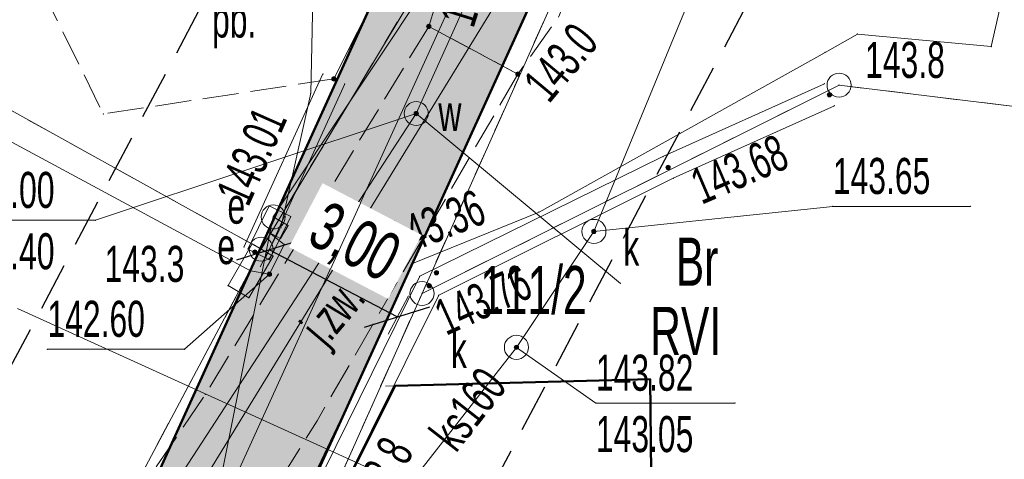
# Model space of a CAD drawing. Extents: x 6456700 to 6518119, y 5963420 to 5980059.
# Tile 196 of 256: x 6512427 to 6512448, y 5966162 to 5966171. Entities that reach past the tile are written whole.
import ezdxf
from ezdxf.enums import TextEntityAlignment as Align

# ---------------------------------------------------------------- set-up
doc = ezdxf.new("R2010")
doc.units = 0
doc.header["$MEASUREMENT"] = 0
for name, pattern in [('L_0_03', [1, 0.5, -0.5]), ('L_0_04', [1.5, 1, -0.5]), ('L_0_52', [1, 0.75, -0.25])]:
    doc.linetypes.add(name, pattern=pattern)
doc.layers.get('0').update_dxf_attribs({"color": 2, "linetype": 'CONTINUOUS', "lineweight": 5})
doc.layers.get('Defpoints').update_dxf_attribs({"linetype": 'CONTINUOUS'})
for name, color, linetype, lineweight in [('18mm Kreska ciągła', 7, 'CONTINUOUS', 18), ('18mm Wymiarowanie i opisy', 7, 'CONTINUOUS', 18), ('202_punkt_graniczny', 7, 'CONTINUOUS', 18), ('209_oznaczenie_konturu_klasyfikacyjnego', 96, 'CONTINUOUS', 18), ('210_oznaczenie_konturu_uzytku_gruntowego', 96, 'CONTINUOUS', 18), ('211_numer_dzialki_ewidencyjnej', 7, 'CONTINUOUS', 18), ('218_kontur_uzytku_gruntowego', 96, 'L_0_03', 18), ('219_dzialka_ewidencyjna', 7, 'CONTINUOUS', 18), ('312_budynek_ewidencyjny', 7, 'CONTINUOUS', 18), ('35mm Ciągła', 7, 'CONTINUOUS', 35), ('50mm Kreska ciągła', 7, 'CONTINUOUS', 50), ('9mm Kreska ciągła', 252, 'CONTINUOUS', 9), ('brama', 7, 'CONTINUOUS', 18), ('jezdnia', 7, 'CONTINUOUS', 18), ('jezdnia_Atr17', 7, 'CONTINUOUS', 18), ('komora_podziemna', 7, 'CONTINUOUS', 18), ('komora_podziemna_Atr17', 7, 'CONTINUOUS', 18), ('obszar_utwardzony', 7, 'CONTINUOUS', 18), ('obszar_utwardzony_Atr17', 7, 'CONTINUOUS', 18), ('ogrodzenie_trwale', 7, 'CONTINUOUS', 18), ('pikieta_naturalna', 7, 'CONTINUOUS', 18), ('pikieta_naturalna_Atr2', 7, 'CONTINUOUS', 18), ('pikieta_sztuczna', 7, 'CONTINUOUS', 18), ('pikieta_sztuczna_Atr2', 7, 'CONTINUOUS', 18), ('przewod_elektroenergetyczny_niskiego_napiecia', 7, 'CONTINUOUS', 18), ('przewod_elektroenergetyczny_podziemny', 7, 'CONTINUOUS', 18), ('przewod_kanalizacyjny', 7, 'CONTINUOUS', 18), ('przewod_kanalizacyjny_Atr1', 7, 'CONTINUOUS', 18), ('przewod_telekomunikacyjny_podziemny', 7, 'CONTINUOUS', 18), ('przewod_wodociagowy', 7, 'CONTINUOUS', 18), ('rzedna', 7, 'CONTINUOUS', 18), ('rzedna_Atr2', 7, 'CONTINUOUS', 18), ('rzedna_Atr3', 7, 'CONTINUOUS', 18), ('sciana_oporowa__linia_', 7, 'CONTINUOUS', 18), ('slup_przewodow_napowietrznych', 7, 'CONTINUOUS', 18), ('szafa_elektroenergetyczna_lub_kontener', 7, 'CONTINUOUS', 18), ('szafa_elektroenergetyczna_lub_kontener_Atr17', 7, 'CONTINUOUS', 18), ('wlaz_do_komory_lub_kanalu___okragly', 7, 'CONTINUOUS', 18), ('wlaz_do_komory_lub_kanalu___okragly_Atr17', 7, 'CONTINUOUS', 18), ('Zakres', 7, 'CONTINUOUS', 18)]:
    doc.layers.add(name, color=color, linetype=linetype, lineweight=lineweight)
doc.styles.get("Standard").update_dxf_attribs({"font": 'txt', "width": 0.75})
doc.styles.add('Tekst w LOGO', font='GOTHIC.TTF', dxfattribs={"width": 0.7})
doc.dimstyles.new('1 do 500 mapa', dxfattribs={"dimscale": 0.4, "dimtxt": 2.5, "dimasz": 2.5, "dimexe": 1.25, "dimexo": 2, "dimgap": 0.825, "dimtad": 1, "dimzin": 0, "dimtxsty": 'Tekst w LOGO', "dimblk": 'OBLIQUE', "dimcen": 2.5, "dimclre": 253, "dimclrt": 256, "dimazin": 0, "dimtfac": 1, "dimtix": 1, "dimtmove": 1, "dimatfit": 3, "dimfxl": 1, "dimtfill": 1, "dimlwe": 9, "dimarcsym": 0})

# ---------------------------------------------------------------- blocks, each defined once
blk = doc.blocks.new('mdcp_nowa')
at = {"layer": 'pikieta_naturalna', "linetype": 'Continuous', "lineweight": 18, "true_color": 0x000000}
for points in [[(6495167.1, 5982622.045, 1), (6495167.1, 5982622.135, 1)], [(6495168.95, 5982621.055, 1), (6495168.95, 5982621.145, 1)], [(6495175.42, 5982620.625, 1), (6495175.42, 5982620.715, 1)], [(6495163.49, 5982617.355, 1), (6495163.49, 5982617.445, 1)]]:
    blk.add_hatch(color=18, dxfattribs=at).paths.add_polyline_path(points)
at = {"layer": 'pikieta_sztuczna', "linetype": 'Continuous', "lineweight": 18, "true_color": 0x000000}
for points in [[(6495165.13, 5982620.955, 1), (6495165.13, 5982621.045, 1)], [(6495172.07, 5982619.115, 1), (6495172.07, 5982619.205, 1)], [(6495167.26, 5982616.925, 1), (6495167.26, 5982617.015, 1)], [(6495167.11, 5982616.655, 1), (6495167.11, 5982616.745, 1)]]:
    blk.add_hatch(color=18, dxfattribs=at).paths.add_polyline_path(points)
at = {"layer": 'rzedna', "linetype": 'Continuous', "lineweight": 18, "true_color": 0x000000}
for points in [[(6495166.84, 5982620.235, 1), (6495166.84, 5982620.325, 1)], [(6495170.53, 5982617.785, 1), (6495170.53, 5982617.875, 1)], [(6495168.92, 5982615.375, 1), (6495168.92, 5982615.465, 1)]]:
    blk.add_hatch(color=18, dxfattribs=at).paths.add_polyline_path(points)
at = {"layer": 'rzedna', "linetype": 'Continuous', "lineweight": 18, "true_color": 0xff0000}
blk.add_hatch(color=1, dxfattribs=at).paths.add_polyline_path([(6495163.79, 5982616.895, 1), (6495163.79, 5982616.985, 1)])
at = {"layer": '202_punkt_graniczny', "color": 7, "linetype": 'Continuous', "lineweight": 18}
for centre in [(6495175.62, 5982620.87), (6495163.62, 5982617.46), (6495166.96, 5982616.54)]:
    blk.add_circle(centre, 0.25, dxfattribs=at)
at = {"layer": '202_punkt_graniczny'}
for p in [(6495175.62, 5982620.87), (6495163.62, 5982617.46), (6495166.96, 5982616.54)]:
    blk.add_point(p, dxfattribs=at)
at = {"layer": '218_kontur_uzytku_gruntowego', "lineweight": 18, "flags": 128}
for points in [[(6495171.94, 5982627.69), (6495166.96, 5982616.54)], [(6495163.62, 5982617.46), (6495167.95, 5982624.69)], [(6495157.03, 5982621.12), (6495163.62, 5982617.46)], [(6495166.96, 5982616.54), (6495175.62, 5982620.87)], [(6495175.62, 5982620.87), (6495187.34, 5982619.44)], [(6495158.65, 5982608.1), (6495163.62, 5982617.46)], [(6495166.1, 5982614.61), (6495166.96, 5982616.54)], [(6495163.68, 5982609.19), (6495166.1, 5982614.61)], [(6495171.7, 5982614.76), (6495166.1, 5982614.61)], [(6495171.77, 5982608.23), (6495171.7, 5982614.76)]]:
    blk.add_lwpolyline(points, dxfattribs=at)
at = {"layer": '218_kontur_uzytku_gruntowego'}
for p in [(6495175.62, 5982620.87), (6495175.62, 5982620.87), (6495175.62, 5982620.87), (6495175.62, 5982620.87), (6495163.62, 5982617.46), (6495163.62, 5982617.46), (6495163.62, 5982617.46), (6495163.62, 5982617.46), (6495163.62, 5982617.46), (6495163.62, 5982617.46), (6495166.96, 5982616.54), (6495166.96, 5982616.54), (6495166.96, 5982616.54), (6495166.96, 5982616.54), (6495166.96, 5982616.54), (6495166.96, 5982616.54), (6495166.1, 5982614.61), (6495166.1, 5982614.61), (6495166.1, 5982614.61), (6495166.1, 5982614.61), (6495166.1, 5982614.61), (6495166.1, 5982614.61), (6495171.7, 5982614.76), (6495171.7, 5982614.76), (6495171.7, 5982614.76), (6495171.7, 5982614.76)]:
    blk.add_point(p, dxfattribs=at)
at = {"layer": '219_dzialka_ewidencyjna', "color": 3, "linetype": 'Continuous', "lineweight": 18, "flags": 128}
for points in [[(6495171.94, 5982627.69), (6495166.96, 5982616.54)], [(6495163.62, 5982617.46), (6495167.95, 5982624.69)], [(6495157.03, 5982621.12), (6495163.62, 5982617.46)], [(6495166.96, 5982616.54), (6495175.62, 5982620.87)], [(6495187.34, 5982619.44), (6495175.62, 5982620.87)], [(6495163.62, 5982617.46), (6495158.65, 5982608.1)], [(6495166.96, 5982616.54), (6495163.68, 5982609.19)]]:
    blk.add_lwpolyline(points, dxfattribs=at)
at = {"layer": '219_dzialka_ewidencyjna', "color": 3}
for p in [(6495175.62, 5982620.87), (6495175.62, 5982620.87), (6495163.62, 5982617.46), (6495163.62, 5982617.46), (6495163.62, 5982617.46), (6495166.96, 5982616.54), (6495166.96, 5982616.54), (6495166.96, 5982616.54)]:
    blk.add_point(p, dxfattribs=at)
at = {"layer": '312_budynek_ewidencyjny', "color": 7, "linetype": 'Continuous', "lineweight": 50, "flags": 128}
for points in [[(6495163.18, 5982608.19), (6495166.4, 5982614.62)], [(6495166.4, 5982614.62), (6495171.7, 5982614.76)], [(6495171.7, 5982614.76), (6495171.77, 5982608.23)]]:
    blk.add_lwpolyline(points, dxfattribs=at)
at = {"layer": '312_budynek_ewidencyjny'}
for p in [(6495166.4, 5982614.62), (6495166.4, 5982614.62), (6495171.7, 5982614.76), (6495171.7, 5982614.76)]:
    blk.add_point(p, dxfattribs=at)
at = {"layer": 'brama', "color": 7, "linetype": 'Continuous', "lineweight": 18, "flags": 128}
blk.add_lwpolyline([(6495165.13, 5982621), (6495166.91, 5982624.53)], dxfattribs=at)
at = {"layer": 'brama'}
blk.add_point((6495165.13, 5982621), dxfattribs=at)
at = {"layer": 'jezdnia', "color": 7, "linetype": 'L_0_52', "lineweight": 18, "flags": 128}
for points in [[(6495195.83, 5982978.97), (6495200.77, 5982990.52), (6495203.76, 5983005.28), (6495200.35, 5983025.82), (6495193.24, 5983036.29), (6495189.14, 5983049.6), (6495185.12, 5983067.8), (6495183.17, 5983077.08), (6495178.19, 5983089.73), (6495174.64, 5983098.86), (6495168.43, 5983115.09), (6495161.55, 5983133.83), (6495154.76, 5983147.58), (6495144.33, 5983166.27), (6495135.54, 5983182.13), (6495131.43, 5983212.99), (6495131.68, 5983233.26), (6495131.46, 5983243.99), (6495128.32, 5983280.81), (6495127.29, 5983298.52), (6495124.19, 5983336.19), (6495123.5, 5983344), (6495121.28, 5983367.92), (6495119.64, 5983396.13), (6495116.73, 5983412.76), (6495117.19, 5983441.35), (6495116.43, 5983457.42), (6495115.48, 5983476.53), (6495115.11, 5983482.62), (6495112.3, 5983484.4), (6495091.45, 5983481.81), (6495091.37, 5983484.19), (6495109.96, 5983486.92), (6495113.25, 5983490.41), (6495113.24, 5983503.43), (6495112.69, 5983521.82), (6495113.13, 5983545.8), (6495113.51, 5983566.95), (6495116.02, 5983585), (6495118.4, 5983609.28), (6495123.42, 5983650.06), (6495131.2, 5983686.54), (6495140.07, 5983719.72), (6495146.41, 5983753.33), (6495149.05, 5983763.24), (6495154.18, 5983776.85), (6495160.67, 5983784.68), (6495175.29, 5983798.4), (6495197.26, 5983816.17), (6495217.4, 5983831.86), (6495238.65, 5983846.53), (6495263.72, 5983869.02), (6495276.39, 5983884.8), (6495285.32, 5983901), (6495289.2, 5983910.41), (6495292.89, 5983924.2), (6495294.78, 5983930.12), (6495299.2, 5983944.93), (6495304.61, 5983964.52), (6495307.5, 5983979.46), (6495307.59, 5983992.22), (6495306.46, 5984009.09), (6495305.69, 5984028.3), (6495305.67, 5984038.17), (6495300.99, 5984057.07), (6495297.28, 5984082.3), (6495291.79, 5984107.54), (6495288.36, 5984130.45), (6495280.64, 5984151.56), (6495274.64, 5984171.22), (6495270.98, 5984181.26), (6495273.99, 5984181.03), (6495276.87, 5984171.8), (6495283.5, 5984152.14), (6495291.35, 5984131.82), (6495294.78, 5984110.77), (6495299.68, 5984081.31), (6495303.27, 5984060.79), (6495332.62, 5984062.58), (6495350.78, 5984065.69), (6495352.73, 5984070.57), (6495357.63, 5984062.1), (6495352.37, 5984062.87), (6495334.16, 5984059.86), (6495303.89, 5984056.79), (6495307.64, 5984045.46), (6495309.06, 5984037.47), (6495310.62, 5984029.01), (6495312.95, 5983997.49), (6495310.44, 5983991.82), (6495310.09, 5983979.31), (6495307.08, 5983963.82), (6495301.68, 5983944.67), (6495295.97, 5983923.79), (6495292.77, 5983913.71), (6495290.13, 5983906.38), (6495284.32, 5983893.37), (6495278.05, 5983883.04), (6495264.46, 5983865.44), (6495239.09, 5983842.69), (6495219.23, 5983829.73), (6495216.93, 5983819.97), (6495223.58, 5983813.84), (6495228.16, 5983809.41), (6495224.21, 5983807.55), (6495214.94, 5983813.05), (6495207.87, 5983817.5), (6495201.24, 5983815.27), (6495178.34, 5983796.41), (6495165.6, 5983786.15), (6495159.73, 5983777.73), (6495154.77, 5983771.17), (6495151.16, 5983759.97), (6495150.26, 5983749.93), (6495142.6, 5983719.51), (6495134.42, 5983684.95), (6495127.4, 5983650.76), (6495120.08, 5983602.2), (6495117.42, 5983578.29), (6495115.94, 5983567.9), (6495115.38, 5983544.13), (6495115.07, 5983520.98), (6495115.65, 5983504.52), (6495116.24, 5983490.91), (6495120.25, 5983487.29), (6495126.33, 5983487.84), (6495143.65, 5983489.58), (6495144.46, 5983486.94), (6495127.88, 5983485.15), (6495121.64, 5983482.36), (6495118.37, 5983476.22), (6495119.55, 5983458.22), (6495119.45, 5983441.1), (6495120.18, 5983413.18), (6495121.99, 5983405.13), (6495126.07, 5983403.29), (6495130.48, 5983403.23), (6495129.73, 5983399.77), (6495124.35, 5983396.96), (6495123.73, 5983368.04), (6495126.63, 5983336.2), (6495129.59, 5983298.85), (6495131.1, 5983280.79), (6495133, 5983262.8), (6495134.25, 5983243.51), (6495134.8, 5983233.03), (6495133.67, 5983213.6), (6495138.07, 5983181.73), (6495146.27, 5983167.62), (6495157.18, 5983147.99), (6495163.68, 5983134.39), (6495170.96, 5983115.51), (6495175.46, 5983104.48), (6495181.17, 5983100.74), (6495199.93, 5983101.55), (6495199.17, 5983099.07), (6495182.34, 5983097.53), (6495180.35, 5983094.32), (6495185.39, 5983081.2), (6495192.07, 5983052.44), (6495195.58, 5983038.04), (6495198.53, 5983033.23), (6495203.76, 5983025.83), (6495206.13, 5983003.89), (6495202.54, 5982989.27), (6495201.18, 5982984.38), (6495199.22, 5982977.33), (6495199.31, 5982965.37), (6495200.17, 5982948.62), (6495203.01, 5982926.24), (6495205.43, 5982907.13), (6495210.02, 5982873.53), (6495214.31, 5982847.66), (6495217.75, 5982836.69), (6495222.16, 5982822), (6495228.36, 5982806.97), (6495230.37, 5982804.25), (6495235.28, 5982800.03), (6495240.12, 5982797.03), (6495226.36, 5982801.25), (6495225.42, 5982799.59), (6495224.16, 5982791.52), (6495222.71, 5982778.54), (6495222.21, 5982760.62), (6495221.26, 5982748.78), (6495217.72, 5982722.5), (6495220.89, 5982699.43), (6495222.63, 5982688.01), (6495226.82, 5982681.43), (6495232.44, 5982678.09), (6495238.57, 5982677.74), (6495238.58, 5982674.2), (6495234.94, 5982674.18), (6495222.7, 5982675.95), (6495211.13, 5982675.67), (6495203.44, 5982672.24), (6495190.56, 5982660.85), (6495183.64, 5982651.87), (6495180.18, 5982645.51), (6495176.56, 5982638.14), (6495173.06, 5982629.9), (6495169.79, 5982622.28), (6495168.95, 5982621.1), (6495167.1, 5982622.09), (6495169.54, 5982629.99), (6495175.88, 5982643.52), (6495181.21, 5982652.88), (6495188.25, 5982661.9), (6495200.25, 5982673.34), (6495211.64, 5982680.53), (6495218.14, 5982692.06), (6495218.39, 5982699.72), (6495215.1, 5982723.62), (6495216.08, 5982729.8), (6495218.41, 5982743.49), (6495220.09, 5982761.04), (6495220.41, 5982779.3), (6495221.74, 5982791.03), (6495222.5, 5982799.07), (6495220.92, 5982803.86), (6495210.51, 5982812.59), (6495206.38, 5982817.94), (6495202.5, 5982823.86), (6495197.41, 5982834.99), (6495191.07, 5982840.79), (6495178.96, 5982851.25), (6495180.72, 5982852.83), (6495192.33, 5982842.82), (6495193.9, 5982841.49), (6495196.29, 5982839.47), (6495200.7, 5982838.43), (6495206.86, 5982825.62), (6495210.11, 5982820.87), (6495214.26, 5982814.71), (6495221.36, 5982809.09), (6495224.36, 5982806.84), (6495223.38, 5982810.9), (6495218.5, 5982823.84), (6495214.57, 5982836.22), (6495211.53, 5982847.15), (6495206.8, 5982872.08), (6495202.64, 5982906.51), (6495199.04, 5982926.21), (6495196.67, 5982948.55), (6495195.68, 5982964.58)], [(6495168.95, 5982621.1), (6495164.78, 5982613.89), (6495159.9, 5982606.05), (6495153.8, 5982598.28), (6495151.67, 5982595.69), (6495150.99, 5982592.86), (6495152.5, 5982589.98), (6495157.38, 5982590), (6495163.87, 5982590.08), (6495170.78, 5982590.19), (6495184.51, 5982590.86), (6495184.64, 5982587.8), (6495170.5, 5982587.16), (6495163.7, 5982586.96), (6495157.31, 5982586.84), (6495147.58, 5982586.72), (6495141.32, 5982585.54), (6495140.56, 5982589.08), (6495146.09, 5982593.62), (6495151.75, 5982599.55), (6495157.44, 5982607.04), (6495162.46, 5982614.44), (6495167.1, 5982622.09)]]:
    blk.add_lwpolyline(points, close=True, dxfattribs=at)
at = {"layer": 'jezdnia'}
for p in [(6495167.1, 5982622.09), (6495167.1, 5982622.09), (6495168.95, 5982621.1), (6495168.95, 5982621.1), (6495162.46, 5982614.44), (6495164.78, 5982613.89)]:
    blk.add_point(p, dxfattribs=at)
at = {"layer": 'komora_podziemna', "color": 5, "linetype": 'Continuous', "lineweight": 13}
blk.add_circle((6495166.84, 5982620.28), 0.25, dxfattribs=at)
at = {"layer": 'komora_podziemna'}
blk.add_point((6495166.84, 5982620.28), dxfattribs=at)
at = {"layer": 'obszar_utwardzony', "color": 7, "linetype": 'L_0_52', "lineweight": 18, "flags": 128}
blk.add_lwpolyline([(6495165.13, 5982621), (6495160.34, 5982620.27), (6495159.29, 5982622.41), (6495166.91, 5982624.53)], close=True, dxfattribs=at)
at = {"layer": 'obszar_utwardzony'}
for p in [(6495165.13, 5982621), (6495160.34, 5982620.27)]:
    blk.add_point(p, dxfattribs=at)
at = {"layer": 'ogrodzenie_trwale'}
blk.add_point((6495163.49, 5982617.4), dxfattribs=at)
at = {"layer": 'pikieta_naturalna', "color": 7, "linetype": 'Continuous', "lineweight": 18}
for centre in [(6495167.1, 5982622.09), (6495168.95, 5982621.1), (6495175.42, 5982620.67), (6495163.49, 5982617.4)]:
    blk.add_circle(centre, 0.045, dxfattribs=at)
at = {"layer": 'pikieta_naturalna'}
for p in [(6495167.1, 5982622.09), (6495168.95, 5982621.1), (6495175.42, 5982620.67), (6495163.49, 5982617.4)]:
    blk.add_point(p, dxfattribs=at)
at = {"layer": 'pikieta_sztuczna', "color": 7, "linetype": 'Continuous', "lineweight": 18}
for centre in [(6495165.13, 5982621), (6495172.07, 5982619.16), (6495167.26, 5982616.97), (6495167.11, 5982616.7)]:
    blk.add_circle(centre, 0.045, dxfattribs=at)
at = {"layer": 'pikieta_sztuczna'}
for p in [(6495165.13, 5982621), (6495172.07, 5982619.16), (6495167.26, 5982616.97), (6495167.11, 5982616.7)]:
    blk.add_point(p, dxfattribs=at)
at = {"layer": 'przewod_elektroenergetyczny_niskiego_napiecia', "color": 1, "linetype": 'Continuous', "lineweight": 18, "flags": 128}
for points in [[(6495163.87, 5982618.13), (6495186.65, 5982652.39)], [(6495156.92, 5982583.35), (6495163.87, 5982618.13)]]:
    blk.add_lwpolyline(points, dxfattribs=at)
at = {"layer": 'przewod_elektroenergetyczny_niskiego_napiecia'}
blk.add_point((6495163.87, 5982618.13), dxfattribs=at)
blk.add_point((6495163.87, 5982618.13), dxfattribs=at)
at = {"layer": 'przewod_elektroenergetyczny_niskiego_napiecia', "color": 1}
blk.add_point((6495163.87, 5982618.13), dxfattribs=at)
blk.add_point((6495163.87, 5982618.13), dxfattribs=at)
at = {"layer": 'przewod_elektroenergetyczny_podziemny', "color": 1, "linetype": 'Continuous', "lineweight": 18, "flags": 128}
for points in [[(6495164.03, 5982617.91), (6495164.65, 5982620.7), (6495164.78, 5982626.95)], [(6495149.79, 5982614.45), (6495150.2, 5982614.27), (6495155.2, 5982618.26), (6495158.26, 5982619.78), (6495163.4, 5982617.01)], [(6495163.87, 5982618.13), (6495164.18, 5982617.95), (6495164.02, 5982617.68), (6495163.79, 5982617.8)], [(6495163.4, 5982617.01), (6495163.79, 5982616.94), (6495164.1, 5982617.56), (6495163.79, 5982617.8)]]:
    blk.add_lwpolyline(points, dxfattribs=at)
at = {"layer": 'przewod_elektroenergetyczny_podziemny'}
for p in [(6495164.65, 5982620.7), (6495163.87, 5982618.13), (6495164.03, 5982617.91), (6495164.18, 5982617.95), (6495163.79, 5982617.8), (6495163.79, 5982617.8), (6495164.02, 5982617.68), (6495164.1, 5982617.56), (6495163.4, 5982617.01), (6495163.4, 5982617.01), (6495163.79, 5982616.94)]:
    blk.add_point(p, dxfattribs=at)
at = {"layer": 'przewod_kanalizacyjny', "color": 34, "linetype": 'Continuous', "lineweight": 18, "flags": 128}
for points in [[(6495170.45, 5982625.77), (6495156.12, 5982602.36), (6495141.15, 5982588.26), (6495113.72, 5982578.32), (6495092.68, 5982569.53), (6495045.09, 5982537.09), (6495021.25, 5982523.09), (6494993.35, 5982504.58), (6494979.31, 5982519.23), (6494973.67, 5982513.49)], [(6495170.53, 5982617.83), (6495172.88, 5982623.55)], [(6495166.96, 5982612.91), (6495168.92, 5982615.42), (6495170.53, 5982617.83)]]:
    blk.add_lwpolyline(points, dxfattribs=at)
at = {"layer": 'przewod_kanalizacyjny'}
for p in [(6495170.53, 5982617.83), (6495170.53, 5982617.83), (6495168.92, 5982615.42)]:
    blk.add_point(p, dxfattribs=at)
at = {"layer": 'przewod_telekomunikacyjny_podziemny', "color": 30, "linetype": 'Continuous', "lineweight": 18, "flags": 128}
blk.add_lwpolyline([(6495153.57, 5982590.59), (6495152.83, 5982590.73), (6495151.42, 5982594.97), (6495155.47, 5982599.82), (6495161.14, 5982606.74), (6495162.81, 5982608.74), (6495165.59, 5982614.6), (6495166.76, 5982617.16), (6495169.39, 5982618.23), (6495175.33, 5982621.55), (6495176, 5982621.93), (6495178.78, 5982621.67), (6495179.35, 5982624.2)], dxfattribs=at)
at = {"layer": 'przewod_telekomunikacyjny_podziemny'}
for p in [(6495176, 5982621.93), (6495178.78, 5982621.67), (6495175.33, 5982621.55), (6495169.39, 5982618.23), (6495166.76, 5982617.16), (6495165.59, 5982614.6)]:
    blk.add_point(p, dxfattribs=at)
at = {"layer": 'przewod_wodociagowy', "color": 5, "linetype": 'Continuous', "lineweight": 18, "flags": 128}
for points in [[(6495141.74, 5982586.62), (6495142.18, 5982588.3), (6495155.04, 5982602.15), (6495166.84, 5982620.28), (6495169.54, 5982626.28), (6495170.45, 5982629.21), (6495171.51, 5982640.57), (6495178.33, 5982653.56), (6495190.65, 5982666.48), (6495208.75, 5982678.3), (6495220.98, 5982677.43), (6495221.38, 5982677.4)], [(6495171.08, 5982616.75), (6495166.84, 5982620.28)]]:
    blk.add_lwpolyline(points, dxfattribs=at)
at = {"layer": 'przewod_wodociagowy'}
for p in [(6495166.84, 5982620.28), (6495166.84, 5982620.28), (6495171.08, 5982616.75)]:
    blk.add_point(p, dxfattribs=at)
at = {"layer": 'rzedna', "color": 7, "linetype": 'Continuous', "lineweight": 18}
for centre in [(6495166.84, 5982620.28), (6495170.53, 5982617.83), (6495168.92, 5982615.42)]:
    blk.add_circle(centre, 0.045, dxfattribs=at)
at = {"layer": 'rzedna', "color": 1, "linetype": 'Continuous', "lineweight": 18}
blk.add_circle((6495163.79, 5982616.94), 0.045, dxfattribs=at)
at = {"layer": 'rzedna'}
for p in [(6495166.84, 5982620.28), (6495170.53, 5982617.83), (6495163.79, 5982616.94), (6495168.92, 5982615.42)]:
    blk.add_point(p, dxfattribs=at)
at = {"layer": 'rzedna_Atr2', "color": 7, "linetype": 'Continuous', "lineweight": 18, "flags": 128}
for points in [[(6495166.84, 5982620.28), (6495160.18, 5982618.06), (6495157.305, 5982618.06)], [(6495170.53, 5982617.83), (6495175.49, 5982618.35), (6495178.344, 5982618.35)], [(6495163.79, 5982616.94), (6495162.03, 5982615.38), (6495159.182, 5982615.38)], [(6495168.92, 5982615.42), (6495170.57, 5982614.26), (6495173.456, 5982614.26)]]:
    blk.add_lwpolyline(points, dxfattribs=at)
at = {"layer": 'rzedna_Atr2'}
for p in [(6495166.84, 5982620.28), (6495175.49, 5982618.35), (6495178.344, 5982618.35), (6495160.18, 5982618.06), (6495170.53, 5982617.83), (6495163.79, 5982616.94), (6495159.182, 5982615.38), (6495162.03, 5982615.38), (6495168.92, 5982615.42), (6495170.57, 5982614.26), (6495173.456, 5982614.26)]:
    blk.add_point(p, dxfattribs=at)
at = {"layer": 'sciana_oporowa__linia_', "color": 7, "linetype": 'Continuous', "lineweight": 18, "flags": 128}
for points in [[(6495163.263, 5982617.504), (6495164.902, 5982621.104)], [(6495162.676, 5982608.301), (6495166.913, 5982616.897), (6495171.963, 5982619.386), (6495175.317, 5982620.898)], [(6495163.718, 5982617.296), (6495165.357, 5982620.896)], [(6495163.124, 5982608.079), (6495167.307, 5982616.503), (6495172.177, 5982618.934), (6495175.523, 5982620.442)]]:
    blk.add_lwpolyline(points, dxfattribs=at)
at = {"layer": 'sciana_oporowa__linia_'}
for p in [(6495164.902, 5982621.104), (6495165.357, 5982620.896), (6495175.317, 5982620.898), (6495175.523, 5982620.442), (6495171.963, 5982619.386), (6495172.177, 5982618.934), (6495163.263, 5982617.504), (6495163.718, 5982617.296), (6495166.913, 5982616.897), (6495167.307, 5982616.503)]:
    blk.add_point(p, dxfattribs=at)
at = {"layer": 'slup_przewodow_napowietrznych', "color": 7, "linetype": 'Continuous', "lineweight": 13}
blk.add_circle((6495163.87, 5982618.13), 0.25, dxfattribs=at)
at = {"layer": 'slup_przewodow_napowietrznych'}
blk.add_point((6495163.87, 5982618.13), dxfattribs=at)
at = {"layer": 'szafa_elektroenergetyczna_lub_kontener', "color": 1, "linetype": 'Continuous', "lineweight": 13, "flags": 128}
for points in [[(6495163.787, 5982618.359), (6495163.345, 5982617.462)], [(6495163.787, 5982618.359), (6495164.235, 5982618.138)], [(6495164.235, 5982618.138), (6495163.793, 5982617.241)], [(6495162.934, 5982616.702), (6495163.433, 5982617.568)], [(6495163.866, 5982617.318), (6495163.433, 5982617.568)], [(6495163.345, 5982617.462), (6495163.793, 5982617.241)], [(6495163.367, 5982616.452), (6495163.866, 5982617.318)], [(6495163.367, 5982616.452), (6495162.934, 5982616.702)]]:
    blk.add_lwpolyline(points, dxfattribs=at)
at = {"layer": 'szafa_elektroenergetyczna_lub_kontener'}
for p in [(6495163.787, 5982618.359), (6495163.787, 5982618.359), (6495164.235, 5982618.138), (6495164.235, 5982618.138), (6495163.433, 5982617.568), (6495163.433, 5982617.568), (6495163.345, 5982617.462), (6495163.345, 5982617.462), (6495163.866, 5982617.318), (6495163.866, 5982617.318), (6495163.793, 5982617.241), (6495163.793, 5982617.241), (6495162.934, 5982616.702), (6495162.934, 5982616.702), (6495163.367, 5982616.452), (6495163.367, 5982616.452)]:
    blk.add_point(p, dxfattribs=at)
at = {"layer": 'wlaz_do_komory_lub_kanalu___okragly', "color": 7, "linetype": 'Continuous', "lineweight": 13}
for centre in [(6495170.53, 5982617.83), (6495168.92, 5982615.42)]:
    blk.add_circle(centre, 0.25, dxfattribs=at)
at = {"layer": 'wlaz_do_komory_lub_kanalu___okragly'}
for p in [(6495170.53, 5982617.83), (6495168.92, 5982615.42)]:
    blk.add_point(p, dxfattribs=at)
at = {"layer": 'Zakres', "linetype": 'L_0_04', "lineweight": 25, "flags": 128}
blk.add_lwpolyline([(6495113.77, 5985050.22), (6495121.12, 5984877.07), (6495125.76, 5984757.87), (6495129.89, 5984649.81), (6495141.08, 5984611.3), (6495145.77, 5984544.53), (6495147.36, 5984487.27), (6495157.22, 5984392.07), (6495162.95, 5984387.45), (6495180.24, 5984384.16), (6495229.5, 5984386.61), (6495251.65, 5984373.41), (6495258.77, 5984357.12), (6495255.44, 5984330.44), (6495250.77, 5984304.39), (6495252.21, 5984282.78), (6495255.46, 5984256.45), (6495254.94, 5984238.25), (6495266.4, 5984211), (6495277.24, 5984182.33), (6495294.2, 5984133.19), (6495300.94, 5984095.37), (6495313.24, 5984037.69), (6495317.44, 5983978.18), (6495300.35, 5983922.18), (6495282.35, 5983883.38), (6495266.21, 5983862.23), (6495242.03, 5983839.67), (6495211.11, 5983816.86), (6495158.26, 5983772.66), (6495130.6, 5983651.16), (6495116.31, 5983543.43), (6495129.51, 5983346.73), (6495134.58, 5983264.71), (6495139.64, 5983186.97), (6495193.25, 5983077.94), (6495199.2, 5983041.97), (6495206.23, 5983026), (6495208.96, 5983004.88), (6495202.27, 5982979.48), (6495202.42, 5982950.13), (6495209.35, 5982897.38), (6495215.97, 5982850.34), (6495228.6, 5982809.97), (6495226.85, 5982778.82), (6495225.04, 5982750.56), (6495220.26, 5982723.37), (6495226.54, 5982679.97), (6495206.06, 5982669.48), (6495192.68, 5982657.71), (6495184.57, 5982648.65), (6495174.78, 5982624.58), (6495164.23, 5982604.61), (6495150.7, 5982588.3), (6495137.69, 5982582.43), (6495118.26, 5982573.75), (6495100.35, 5982558.42), (6495090.36, 5982544.99), (6495075.87, 5982519.06), (6495060.83, 5982499.68), (6495049.41, 5982485.49), (6495035.07, 5982459.7), (6495006.7, 5982406.64), (6494980.89, 5982351.84), (6494944.35, 5982293.29), (6494925.72, 5982250.11), (6494905.2, 5982190.37), (6494898.43, 5982153.5), (6494879.51, 5982063.89), (6494864.14, 5981992.66), (6494816.93, 5981768.61), (6494777.79, 5981577.7), (6494739.84, 5981394.72), (6494718.65, 5981297.89), (6494716.45, 5981237.31), (6494738.62, 5981208.21), (6494776.48, 5981173.06), (6494817.16, 5981137.44), (6494847.63, 5981109.8), (6494877.39, 5981077.08), (6494912.75, 5981030.55), (6494916.06, 5981014.71), (6494903.86, 5980957.01), (6494916.13, 5980953.51), (6494892.32, 5980927.59), (6494850.7, 5980858.8), (6494806.81, 5980779.89), (6494785.1, 5980753.49), (6494715.22, 5980723.29), (6494679.96, 5980686.78), (6494651.35, 5980651.29), (6494549.14, 5980683.24), (6494511.84, 5980659.66), (6494443.61, 5980630.33), (6494428.78, 5980598.6), (6494431.58, 5980579.46), (6494420.56, 5980549.76), (6494416.45, 5980528.2), (6494403.86, 5980507.16), (6494388.89, 5980482.96), (6494365.32, 5980407.99), (6494335.67, 5980315.15), (6494332.29, 5980297.41), (6494335.1, 5980278.18), (6494347.25, 5980254.84), (6494336.79, 5980250.09), (6494300.04, 5980271.34), (6494320.8, 5980301.43), (6494336.81, 5980349.17), (6494344.85, 5980380.92), (6494360.85, 5980437.13), (6494374.18, 5980476.38), (6494386.14, 5980498.84), (6494403.02, 5980528.52), (6494411.33, 5980563.19), (6494420.84, 5980586.25), (6494420.25, 5980601.11), (6494434.95, 5980635.94), (6494446.75, 5980644.99), (6494465.77, 5980647.27), (6494513.02, 5980669.46), (6494507.85, 5980679.68), (6494547.89, 5980705.83), (6494570.06, 5980691.34), (6494636.17, 5980669.05), (6494706.14, 5980756.86), (6494742.78, 5980772.58), (6494798.53, 5980814.27), (6494826.12, 5980867.97), (6494849.57, 5980908.6), (6494845.35, 5980942.01), (6494853.94, 5980970.83), (6494891.08, 5980960.54), (6494890.11, 5980965.73), (6494903.94, 5981025.69), (6494869.98, 5981070.3), (6494770.97, 5981160.58), (6494728.18, 5981200.64), (6494706.13, 5981229.56), (6494707.94, 5981299.75), (6494728.84, 5981398.1), (6494767.06, 5981580.19), (6494806.17, 5981770.55), (6494854.36, 5981994.76), (6494869.73, 5982065.97), (6494888.61, 5982155.44), (6494891.67, 5982173.95), (6494895.82, 5982197.45), (6494916.38, 5982253.72), (6494935.47, 5982297.95), (6494954.97, 5982331.67), (6494972.09, 5982356.64), (6494997.76, 5982411.14), (6495026.29, 5982464.48), (6495041.09, 5982491.09), (6495052.99, 5982505.88), (6495067.51, 5982524.6), (6495081.94, 5982550.43), (6495092.99, 5982565.28), (6495112.86, 5982582.29), (6495133.59, 5982591.55), (6495144.48, 5982596.46), (6495155.87, 5982610.19), (6495165.7, 5982628.8), (6495175.96, 5982654.03), (6495185.62, 5982664.83), (6495200.4, 5982677.82), (6495212.49, 5982688.04), (6495209.64, 5982723.43), (6495215.22, 5982750.57), (6495216.87, 5982779.54), (6495218.31, 5982809.31), (6495206.86, 5982847.92), (6495199.44, 5982894.74), (6495192.11, 5982948.71), (6495190.16, 5982979.24), (6495183.47, 5983075.16), (6495129.79, 5983184.34), (6495124.6, 5983264.07), (6495119.53, 5983346.09), (6495106.27, 5983543.75), (6495120.74, 5983652.9), (6495148.75, 5983779.42), (6495204.15, 5983826.04), (6495273.41, 5983889.36), (6495288.53, 5983927.42), (6495300.83, 5983964.69), (6495303.91, 5983980.14), (6495301.32, 5984039.55), (6495291.1, 5984093.63), (6495284.5, 5984130.67), (6495267.84, 5984178.93), (6495257.12, 5984207.3), (6495244.96, 5984236.19), (6495244.79, 5984255.42), (6495242.25, 5984281.97), (6495240.71, 5984304.95), (6495245.55, 5984331.94), (6495248.51, 5984355.64), (6495243.77, 5984366.47), (6495226.98, 5984376.47), (6495179.54, 5984374.12), (6495158.61, 5984378.09), (6495147.7, 5984386.91), (6495137.38, 5984486.61), (6495135.78, 5984544.04), (6495131.18, 5984609.54), (6495119.95, 5984648.2), (6495115.76, 5984757.49), (6495111.12, 5984876.67), (6495103.73, 5985050.93), (6495109.36, 5985081.73), (6495120.41, 5985085.88)], close=True, dxfattribs=at)
at = {"layer": '209_oznaczenie_konturu_klasyfikacyjnego', "lineweight": 20, "width": 0.66}
blk.add_text('RVI', height=1, dxfattribs=at).set_placement((6495171.7, 5982616.26), align=Align.TOP_LEFT)
at = {"layer": '210_oznaczenie_konturu_uzytku_gruntowego', "lineweight": 20, "width": 0.66}
blk.add_text('Br', height=1, dxfattribs=at).set_placement((6495172.23, 5982617.7), align=Align.TOP_LEFT)
at = {"layer": '211_numer_dzialki_ewidencyjnej', "color": 7, "lineweight": 20, "width": 0.66}
blk.add_text('111/2', height=1, dxfattribs=at).set_placement((6495168.17, 5982617.11), align=Align.TOP_LEFT)
at = {"layer": 'jezdnia_Atr17', "color": 7, "lineweight": 15, "width": 0.66}
blk.add_text('j.zw.', height=0.75, rotation=49.6, dxfattribs=at).set_placement((6495164.389, 5982615.896), align=Align.TOP_LEFT)
at = {"layer": 'komora_podziemna_Atr17', "color": 7, "lineweight": 15, "width": 0.66}
blk.add_text('w', height=0.75, dxfattribs=at).set_placement((6495167.3, 5982620.665), align=Align.TOP_LEFT)
at = {"layer": 'obszar_utwardzony_Atr17', "color": 7, "lineweight": 15, "width": 0.66}
blk.add_text('pb.', height=0.75, dxfattribs=at).set_placement((6495162.6, 5982622.61), align=Align.TOP_LEFT)
at = {"layer": 'pikieta_naturalna_Atr2', "color": 7, "lineweight": 15, "width": 0.66}
for s, rotation, p in [('142.9', 72.6, (6495167.31, 5982622.26)), ('143.0', 50.1, (6495169.02, 5982620.95)), ('143.8', 61.2, (6495165.35, 5982612.17))]:
    blk.add_text(s, height=0.75, rotation=rotation, dxfattribs=at).set_placement(p, align=Align.TOP_LEFT)
for s, p in [('143.8', (6495176.16, 5982621.77)), ('143.3', (6495160.37, 5982617.53))]:
    blk.add_text(s, height=0.75, dxfattribs=at).set_placement(p, align=Align.TOP_LEFT)
at = {"layer": 'pikieta_sztuczna_Atr2', "color": 7, "lineweight": 15, "width": 0.66}
for s, rotation, p in [('143.01', 66.1, (6495162.665, 5982618.624)), ('143.68', 23.2, (6495172.47, 5982619.07)), ('143.36', 21.5, (6495166.18, 5982617.98)), ('143.76', 24.3, (6495167.15, 5982616.34))]:
    blk.add_text(s, height=0.75, rotation=rotation, dxfattribs=at).set_placement(p, align=Align.TOP_LEFT)
at = {"layer": 'przewod_kanalizacyjny_Atr1', "color": 34, "lineweight": 15, "width": 0.66}
blk.add_text('ks160', height=0.75, rotation=52, dxfattribs=at).set_placement((6495167.074, 5982613.671), align=Align.TOP_LEFT)
at = {"layer": 'rzedna_Atr2', "color": 34, "lineweight": 15, "width": 0.66}
for s, p in [('143.65', (6495175.49, 5982619.357)), ('143.82', (6495170.57, 5982615.268))]:
    blk.add_text(s, height=0.75, dxfattribs=at).set_placement(p, align=Align.TOP_LEFT)
at = {"layer": 'rzedna_Atr2', "color": 7, "lineweight": 15, "width": 0.66}
blk.add_text('143.00', height=0.75, dxfattribs=at).set_placement((6495157.305, 5982619.067), align=Align.TOP_LEFT)
at = {"layer": 'rzedna_Atr2', "color": 1, "lineweight": 15, "width": 0.66}
blk.add_text('142.60', height=0.75, dxfattribs=at).set_placement((6495159.182, 5982616.388), align=Align.TOP_LEFT)
at = {"layer": 'rzedna_Atr3', "color": 7, "lineweight": 15, "width": 0.66}
blk.add_text('141.40', height=0.75, dxfattribs=at).set_placement((6495157.305, 5982617.792), align=Align.TOP_LEFT)
at = {"layer": 'rzedna_Atr3', "color": 34, "lineweight": 15, "width": 0.66}
blk.add_text('143.05', height=0.75, dxfattribs=at).set_placement((6495170.57, 5982613.992), align=Align.TOP_LEFT)
at = {"layer": 'szafa_elektroenergetyczna_lub_kontener_Atr17', "color": 1, "lineweight": 15, "width": 0.66}
for p in [(6495162.92, 5982618.74), (6495162.71, 5982617.9)]:
    blk.add_text('e', height=0.75, dxfattribs=at).set_placement(p, align=Align.TOP_LEFT)
at = {"layer": 'wlaz_do_komory_lub_kanalu___okragly_Atr17', "color": 7, "lineweight": 15, "width": 0.66}
for p in [(6495171.14, 5982617.87), (6495167.56, 5982615.74)]:
    blk.add_text('k', height=0.75, dxfattribs=at).set_placement(p, align=Align.TOP_LEFT)
blk = doc.blocks.new('_Oblique')
at = {"layer": '9mm Kreska ciągła', "color": 0, "lineweight": -2}
blk.add_line((-0.5, -0.5), (0.5, 0.5), dxfattribs=at)
blk = doc.blocks.new('*D108')
at = {"layer": '18mm Wymiarowanie i opisy', "color": 253, "lineweight": 9, "transparency": 16777216}
for p, q in [((6512432.383, 5966166.094), (6512432.801, 5966166.891)), ((6512435.044, 5966164.699), (6512435.462, 5966165.496))]:
    blk.add_line(p, q, dxfattribs=at)
at = {"layer": '18mm Wymiarowanie i opisy', "color": 0, "lineweight": -2, "transparency": 16777216}
blk.add_line((6512435.23, 5966165.053), (6512432.569, 5966166.448), dxfattribs=at)
at = {"layer": 'Defpoints', "color": 0, "transparency": 16777216}
for p in [(6512432.569, 5966166.448), (6512431.126, 5966163.697), (6512433.788, 5966162.302)]:
    blk.add_point(p, dxfattribs=at)
at = {"layer": '18mm Wymiarowanie i opisy', "color": 0, "lineweight": -2, "transparency": 16777216}
for p, rotation in [((6512432.569, 5966166.448), 152.3370188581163), ((6512435.23, 5966165.053), 332.3370188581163)]:
    blk.add_blockref('_Oblique', p, dxfattribs=dict(at, rotation=rotation))
at = {"layer": '18mm Wymiarowanie i opisy', "transparency": 16777216, "insert": (6512434.318, 5966166.549), "char_height": 1, "attachment_point": 5, "rotation": 332.337, "style": 'Tekst w LOGO', "bg_fill": 3, "box_fill_scale": 1.25, "bg_fill_color": 257, "bg_fill_transparency": 0}
blk.add_mtext('3,00', dxfattribs=at)

msp = doc.modelspace()

# ---------------------------------------------------------------- block references
at = {"linetype": 'ByBlock'}
msp.add_blockref('mdcp_nowa', (17268.786, -16450.998), dxfattribs=at)

# ---------------------------------------------------------------- next in the draw order: hatches: boundary and pattern name
at = {"layer": '9mm Kreska ciągła'}
h = msp.add_hatch(dxfattribs=at)
h.set_pattern_fill('SAND_AND_LIME', color=4, scale=0.1)
h.set_pattern_definition([(37.5, (6512163.41104, 5965706.02106), (-0.006803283, 0.208096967), [0, -0.16416, 0, -0.1836, 0, -0.1755]), (7.5, (6512163.41104, 5965706.02106), (0.19113588, 0.30479178), [0, -0.08856, 0, -0.14796, 0, -0.0567]), (-32.5, (6512163.2782, 5965706.02106), (0.33632732, 0.00061118), [0, -0.054, 0, -0.1944, 0, -0.2538]), (-42.5, (6512163.2782, 5965706.02106), (0.32466167, 0.09478896), [0, -0.027, 0, -0.12744, 0, -0.1458])])
edge = h.paths.add_edge_path()
edge.add_line((6512494.454, 5966351.121), (6512492.815, 5966327.914))
edge.add_arc((6512641.445, 5966317.419), 149, 175.96099, 178.25385)
edge.add_line((6512492.514, 5966321.96), (6512491.933, 5966302.891))
edge.add_arc((6512440.957, 5966304.445), 51, 348.133, 358.2538, ccw=False)
edge.add_line((6512490.867, 5966293.957), (6512486.741, 5966274.321))
edge.add_arc((6512500.441, 5966271.442), 14, 168.133, 189.6608)
edge.add_line((6512486.64, 5966269.093), (6512490.395, 5966247.035))
edge.add_line((6512490.395, 5966247.035), (6512490.607, 5966245.791))
edge.add_arc((6512474.833, 5966243.106), 16, 357.4133, 369.6608, ccw=False)
edge.add_line((6512490.817, 5966242.384), (6512490.724, 5966240.322))
edge.add_arc((6512474.74, 5966241.044), 16, 304.6947, 357.4133, ccw=False)
edge.add_line((6512483.848, 5966227.889), (6512479.157, 5966224.642))
edge.add_arc((6512563.968, 5966102.134), 149, 124.69475, 128.17467)
edge.add_line((6512471.877, 5966219.268), (6512459.798, 5966209.771))
edge.add_arc((6512468.451, 5966198.766), 14, 128.1747, 146.5283)
edge.add_line((6512456.773, 5966206.487), (6512454.137, 5966202.499))
edge.add_arc((6512536.718, 5966147.898), 99, 146.52826, 150.19331)
edge.add_line((6512450.815, 5966197.109), (6512447.264, 5966190.909))
edge.add_arc((6512533.167, 5966141.699), 99, 150.19331, 155.56334)
edge.add_line((6512443.035, 5966182.654), (6512432.867, 5966160.275))
edge.add_arc((6512409.196, 5966171.031), 26, 321.1758, 335.5633, ccw=False)
edge.add_line((6512429.452, 5966154.731), (6512421.621, 5966145))
edge.add_arc((6512409.156, 5966155.031), 16, 309.5931, 321.1758, ccw=False)
edge.add_line((6512419.353, 5966142.701), (6512410.592, 5966135.455))
edge.add_arc((6512400.395, 5966147.785), 16, 291.7201, 309.5931, ccw=False)
edge.add_line((6512406.316, 5966132.921), (6512399.28, 5966130.118))
edge.add_arc((6512417.414, 5966084.597), 49, 111.7201, 118.6787)
edge.add_line((6512393.899, 5966127.586), (6512378.766, 5966119.308))
edge.add_arc((6512390.283, 5966098.252), 24, 118.6787, 130.9764)
edge.add_line((6512374.545, 5966116.372), (6512369.458, 5966111.954))
edge.add_arc((6512385.196, 5966093.834), 24, 130.9764, 144.2474)
edge.add_line((6512365.719, 5966107.857), (6512360.498, 5966100.604))
edge.add_arc((6512392.148, 5966077.817), 39, 144.2474, 151.7186)
edge.add_line((6512357.804, 5966096.296), (6512346.179, 5966074.69))
edge.add_arc((6512310.073, 5966094.116), 41, 323.54, 331.7186, ccw=False)
edge.add_line((6512343.048, 5966069.751), (6512332.977, 5966056.12))
edge.add_arc((6512291.959, 5966086.427), 51, 314.8687, 323.54, ccw=False)
edge.add_line((6512327.939, 5966050.283), (6512325.436, 5966047.791))
edge.add_arc((6512381.169, 5965991.802), 79, 134.86874, 142.03498)
edge.add_line((6512318.887, 5966040.401), (6512317.812, 5966039.024))
edge.add_arc((6512348.559, 5966015.032), 39, 142.035, 151.9019)
edge.add_line((6512314.155, 5966033.4), (6512307.014, 5966020.024))
edge.add_arc((6512085.596, 5966138.241), 251, 330.1315, 331.90193, ccw=False)
edge.add_line((6512303.256, 5966013.24), (6512293.172, 5965995.681))
edge.add_arc((6512509.097, 5965871.676), 249, 150.1315, 153.31422)
edge.add_line((6512286.62, 5965983.501), (6512270.802, 5965952.031))
edge.add_arc((6512493.279, 5965840.205), 249, 153.31422, 155.41165)
edge.add_line((6512266.858, 5965943.813), (6512249.846, 5965906.636))
edge.add_arc((6512203.471, 5965927.857), 51, 325.4005, 335.4117, ccw=False)
edge.add_line((6512245.451, 5965898.897), (6512232.463, 5965880.07))
edge.add_arc((6512313.954, 5965823.854), 99, 145.40047, 150.15364)
edge.add_line((6512228.085, 5965873.124), (6512213.877, 5965848.362))
edge.add_arc((6512299.746, 5965799.092), 99, 150.15364, 156.12969)
edge.add_line((6512209.214, 5965839.154), (6512198.858, 5965815.752))
edge.add_arc((6512518.006, 5965674.523), 349, 156.12969, 156.8073)
edge.add_line((6512197.211, 5965811.968), (6512194.929, 5965806.643))
edge.add_arc((6512331.888, 5965747.963), 149, 156.8073, 160.58951)
edge.add_line((6512191.357, 5965797.481), (6512178.615, 5965761.319))
edge.add_arc((6511941.881, 5965844.735), 251, 339.22463, 340.58951, ccw=False)
edge.add_line((6512176.561, 5965755.704), (6512169.456, 5965736.976))
edge.add_arc((6512195.168, 5965727.222), 27.5, 159.2246, 216.7393)
edge.add_line((6512173.13, 5965710.772), (6512174.444, 5965709.012))
edge.add_line((6512174.444, 5965709.012), (6512170.437, 5965706.021))
edge.add_line((6512170.437, 5965706.021), (6512164.212, 5965719.71))
edge.add_arc((6512161.212, 5965719.741), 3, 359.4073, 370.8714)
edge.add_arc((6512205.039, 5965728.159), 41.628, 165.2606, 190.8714, ccw=False)
edge.add_line((6512164.781, 5965738.75), (6512171.886, 5965757.477))
edge.add_arc((6511941.881, 5965844.735), 246, 339.22463, 340.58951)
edge.add_line((6512173.899, 5965762.981), (6512186.641, 5965799.143))
edge.add_arc((6512331.888, 5965747.963), 154, 156.8073, 160.58951, ccw=False)
edge.add_line((6512190.333, 5965808.612), (6512192.615, 5965813.937))
edge.add_arc((6512518.006, 5965674.523), 354, 156.12969, 156.8073, ccw=False)
edge.add_line((6512194.286, 5965817.775), (6512204.642, 5965841.178))
edge.add_arc((6512299.746, 5965799.092), 104, 150.15364, 156.12969, ccw=False)
edge.add_line((6512209.541, 5965850.851), (6512223.749, 5965875.613))
edge.add_arc((6512313.954, 5965823.854), 104, 145.40047, 150.15364, ccw=False)
edge.add_line((6512228.348, 5965882.91), (6512241.335, 5965901.737))
edge.add_arc((6512203.471, 5965927.857), 46, 325.4005, 335.4117)
edge.add_line((6512245.3, 5965908.717), (6512262.312, 5965945.894))
edge.add_arc((6512493.279, 5965840.205), 254, 153.31422, 155.41165, ccw=False)
edge.add_line((6512266.334, 5965954.276), (6512282.153, 5965985.747))
edge.add_arc((6512509.097, 5965871.676), 254, 150.1315, 153.31422, ccw=False)
edge.add_line((6512288.836, 5965998.171), (6512298.92, 5966015.73))
edge.add_arc((6512085.596, 5966138.241), 246, 330.1315, 331.90193)
edge.add_line((6512302.603, 5966022.379), (6512309.745, 5966035.755))
edge.add_arc((6512348.559, 5966015.032), 44, 142.035, 151.9019, ccw=False)
edge.add_line((6512313.87, 5966042.1), (6512314.945, 5966043.477))
edge.add_arc((6512381.169, 5965991.802), 84, 134.86874, 142.03498, ccw=False)
edge.add_line((6512321.909, 5966051.335), (6512324.411, 5966053.826))
edge.add_arc((6512291.959, 5966086.427), 46, 314.8687, 323.54)
edge.add_line((6512328.955, 5966059.091), (6512339.027, 5966072.722))
edge.add_arc((6512310.073, 5966094.116), 36, 323.54, 331.7186)
edge.add_line((6512341.776, 5966077.059), (6512353.4, 5966098.665))
edge.add_arc((6512392.148, 5966077.817), 44, 144.2474, 151.7186, ccw=False)
edge.add_line((6512356.44, 5966103.526), (6512361.662, 5966110.778))
edge.add_arc((6512385.196, 5966093.834), 29, 130.9764, 144.2474, ccw=False)
edge.add_line((6512366.18, 5966115.728), (6512371.267, 5966120.147))
edge.add_arc((6512390.283, 5966098.252), 29, 118.6787, 130.9764, ccw=False)
edge.add_line((6512376.366, 5966123.695), (6512391.499, 5966131.972))
edge.add_arc((6512417.414, 5966084.597), 54, 111.7201, 118.6787, ccw=False)
edge.add_line((6512397.43, 5966134.763), (6512404.466, 5966137.566))
edge.add_arc((6512400.395, 5966147.785), 11, 291.7201, 309.5931)
edge.add_line((6512407.405, 5966139.308), (6512409.544, 5966141.077))
edge.add_line((6512409.544, 5966141.077), (6512412.36, 5966140.811))
edge.add_line((6512412.36, 5966140.811), (6512417.441, 5966145.013))
edge.add_arc((6512409.156, 5966155.031), 13, 309.5931, 321.1758)
edge.add_line((6512419.284, 5966146.881), (6512427.115, 5966156.612))
edge.add_arc((6512409.196, 5966171.031), 23, 321.1758, 335.5633)
edge.add_line((6512430.135, 5966161.516), (6512434.645, 5966171.44))
edge.add_line((6512434.645, 5966171.44), (6512440.928, 5966185.268))
edge.add_line((6512440.928, 5966185.268), (6512439.963, 5966187.841))
edge.add_arc((6512668.213, 5966069.673), 257.025, 151.22581, 152.62894, ccw=False)
edge.add_line((6512442.925, 5966193.394), (6512446.477, 5966199.594))
edge.add_arc((6512536.718, 5966147.898), 104, 146.52826, 150.19331, ccw=False)
edge.add_line((6512449.966, 5966205.257), (6512452.602, 5966209.244))
edge.add_arc((6512468.451, 5966198.766), 19, 128.1747, 146.5283, ccw=False)
edge.add_line((6512456.708, 5966213.702), (6512468.787, 5966223.198))
edge.add_arc((6512563.968, 5966102.134), 154, 124.69475, 128.17467, ccw=False)
edge.add_line((6512476.311, 5966228.753), (6512481.002, 5966232))
edge.add_arc((6512474.74, 5966241.044), 11, 304.6947, 357.4133)
edge.add_line((6512485.729, 5966240.548), (6512485.822, 5966242.609))
edge.add_arc((6512474.833, 5966243.106), 11, 357.4133, 369.6608)
edge.add_line((6512485.677, 5966244.952), (6512485.4, 5966246.584))
edge.add_line((6512485.4, 5966246.584), (6512485.465, 5966247.035))
edge.add_line((6512485.465, 5966247.035), (6512481.305, 5966271.715))
edge.add_line((6512481.305, 5966271.715), (6512486.925, 5966298.805))
edge.add_line((6512486.925, 5966298.805), (6512487.695, 5966325.335))
edge.add_line((6512487.695, 5966325.335), (6512488.895, 5966340.485))
edge.add_line((6512488.895, 5966340.485), (6512488.714, 5966340.814))
edge.add_line((6512488.714, 5966340.814), (6512489.699, 5966354.77))
edge.add_line((6512489.699, 5966354.77), (6512494.454, 5966351.121))

# ---------------------------------------------------------------- next in the draw order: linework, layer by layer
at = {"layer": '35mm Ciągła', "lineweight": 5}
msp.add_line((6512427.348, 5966165.228), (6512436.452, 5966161.091), dxfattribs=at)
at = {"layer": '50mm Kreska ciągła', "color": 5, "ltscale": 0.1}
for points in [[(6512397.43, 5966134.763), (6512404.466, 5966137.566, 0.078144), (6512407.405, 5966139.308), (6512409.544, 5966141.077), (6512412.36, 5966140.811), (6512417.441, 5966145.013, 0.050582), (6512419.284, 5966146.881), (6512427.115, 5966156.612, 0.06286), (6512430.135, 5966161.516), (6512434.645, 5966171.44), (6512440.928, 5966185.268), (6512439.963, 5966187.841, -0.006122), (6512442.925, 5966193.394), (6512446.477, 5966199.594, -0.015993), (6512449.966, 5966205.257), (6512452.602, 5966209.244, -0.080254), (6512456.708, 5966213.702), (6512468.787, 5966223.198, -0.015185), (6512476.311, 5966228.753)], [(6512479.157, 5966224.642, 0.015185), (6512471.877, 5966219.268), (6512459.798, 5966209.771, 0.080254), (6512456.773, 5966206.487), (6512454.137, 5966202.499, 0.015993), (6512450.815, 5966197.109), (6512447.264, 5966190.909, 0.023435), (6512443.035, 5966182.654), (6512432.867, 5966160.275, -0.06286), (6512429.452, 5966154.731), (6512421.621, 5966145, -0.050582), (6512419.353, 5966142.701), (6512410.592, 5966135.455, -0.078144), (6512406.316, 5966132.921), (6512399.28, 5966130.118, 0.030372), (6512393.899, 5966127.586), (6512378.766, 5966119.308, 0.053711), (6512374.545, 5966116.372), (6512369.458, 5966111.954, 0.05797), (6512365.719, 5966107.857), (6512360.498, 5966100.604, 0.032611)]]:
    msp.add_lwpolyline(points, format="xyb", dxfattribs=at)

# ---------------------------------------------------------------- next in the draw order: dimensions: what is measured, and where the dimension line sits
at = {"layer": '18mm Wymiarowanie i opisy'}
dim = msp.add_aligned_dim(p1=(6512433.7877, 5966162.3021), p2=(6512431.1264, 5966163.6971), distance=-3.1064, dimstyle='1 do 500 mapa', override={"dimfxlon": 1}, dxfattribs=at)
dim.commit()
dim.dimension.update_dxf_attribs({"geometry": '*D108', "text_midpoint": (6512434.3176, 5966166.549)})

# ---------------------------------------------------------------- next in the draw order: linework, layer by layer
at = {"layer": '18mm Kreska ciągła', "color": 4, "ltscale": 0.1}
msp.add_lwpolyline([(6512413.316, 5966139.655), (6512418.397, 5966143.857, 0.050582), (6512420.452, 5966145.94), (6512428.283, 5966155.671, 0.06286), (6512431.501, 5966160.896), (6512436.01, 5966170.82), (6512442.285, 5966184.628)], format="xyb", dxfattribs=at)

doc.saveas('drawing.dxf')
